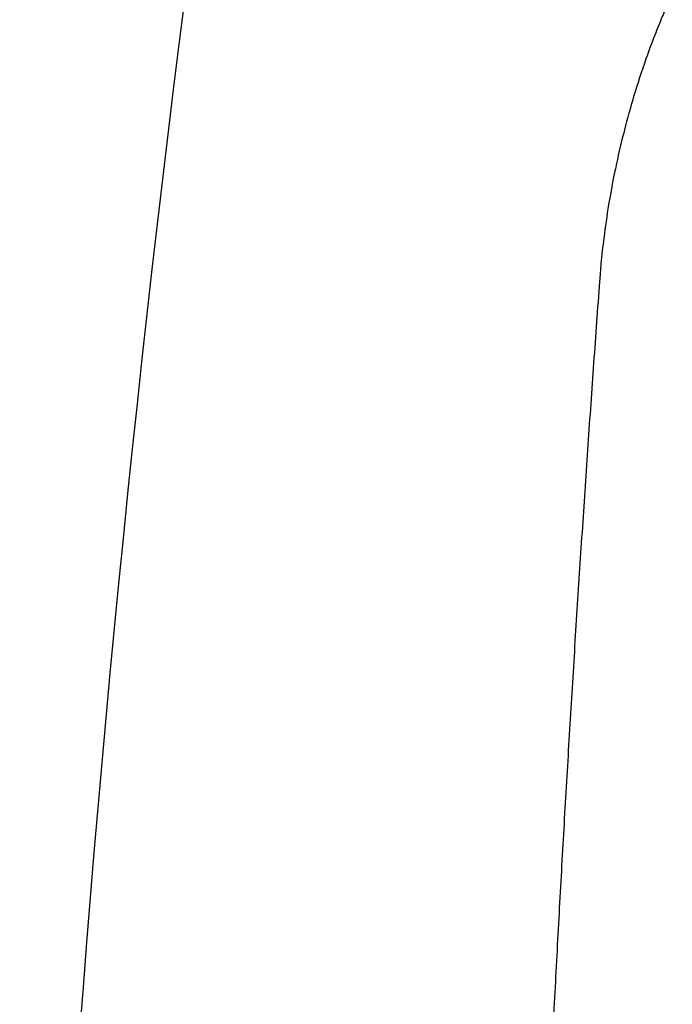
# Model space of a CAD drawing. Extents: x 89 to 1073, y 40 to 812.
# Tile 49 of 67: x 945 to 964, y 298 to 327. Entities that reach past the tile are written whole.
import ezdxf

# ---------------------------------------------------------------- set-up
doc = ezdxf.new("R2010")
doc.units = 0
doc.layers.get('0').update_dxf_attribs({"linetype": 'CONTINUOUS'})

msp = doc.modelspace()

# ---------------------------------------------------------------- linework, layer by layer
at = {"color": 7, "linetype": 'CONTINUOUS'}
msp.add_open_spline([(945.279, 250.737), (945.151, 278.578), (947.101, 306.907), (951.088, 335.106)], degree=3, dxfattribs=at)
for points, knots in [([(964.392, 327.36), (964.351, 327.27), (964.25, 327.046), (964.076, 326.637), (963.854, 326.086), (963.564, 325.302), (963.26, 324.373), (962.972, 323.34), (962.722, 322.278), (962.519, 321.212), (962.377, 320.226), (962.293, 319.47), (962.259, 319.044), (962.245, 318.87)], [0, 0, 0, 0, 0.034526, 0.086055, 0.154587, 0.240124, 0.373309, 0.488095, 0.60364, 0.742095, 0.854577, 0.940545, 1, 1, 1, 1]), ([(962.245, 318.87), (962.186, 318.07), (962.07, 316.466), (961.901, 314.053), (961.738, 311.628), (961.579, 309.19), (961.426, 306.74), (961.279, 304.277), (961.136, 301.802), (961, 299.315), (960.869, 296.815), (960.744, 294.303), (960.625, 291.779), (960.512, 289.243), (960.405, 286.695), (960.304, 284.135), (960.21, 281.563), (960.122, 278.978), (960.041, 276.383), (959.966, 273.775), (959.898, 271.155), (959.837, 268.524), (959.783, 265.881), (959.736, 263.227), (959.696, 260.561), (959.663, 257.884), (959.638, 255.196), (959.621, 252.496), (959.611, 249.785), (959.608, 247.063), (959.614, 244.33), (959.628, 241.586), (959.65, 238.831), (959.679, 236.065), (959.718, 233.289), (959.764, 230.501), (959.802, 228.641), (959.821, 227.708)], [0, 0, 0, 0, 0.026144, 0.052432, 0.078862, 0.105434, 0.13215, 0.159008, 0.186009, 0.213153, 0.240439, 0.267868, 0.29544, 0.323155, 0.351013, 0.379013, 0.407156, 0.435442, 0.46387, 0.492442, 0.521156, 0.550013, 0.579012, 0.608155, 0.63744, 0.666868, 0.696439, 0.726152, 0.756009, 0.786008, 0.81615, 0.846434, 0.876862, 0.907432, 0.938145, 0.969001, 1, 1, 1, 1])]:
    msp.add_open_spline(points, degree=3, knots=knots, dxfattribs=at)

doc.saveas('drawing.dxf')
